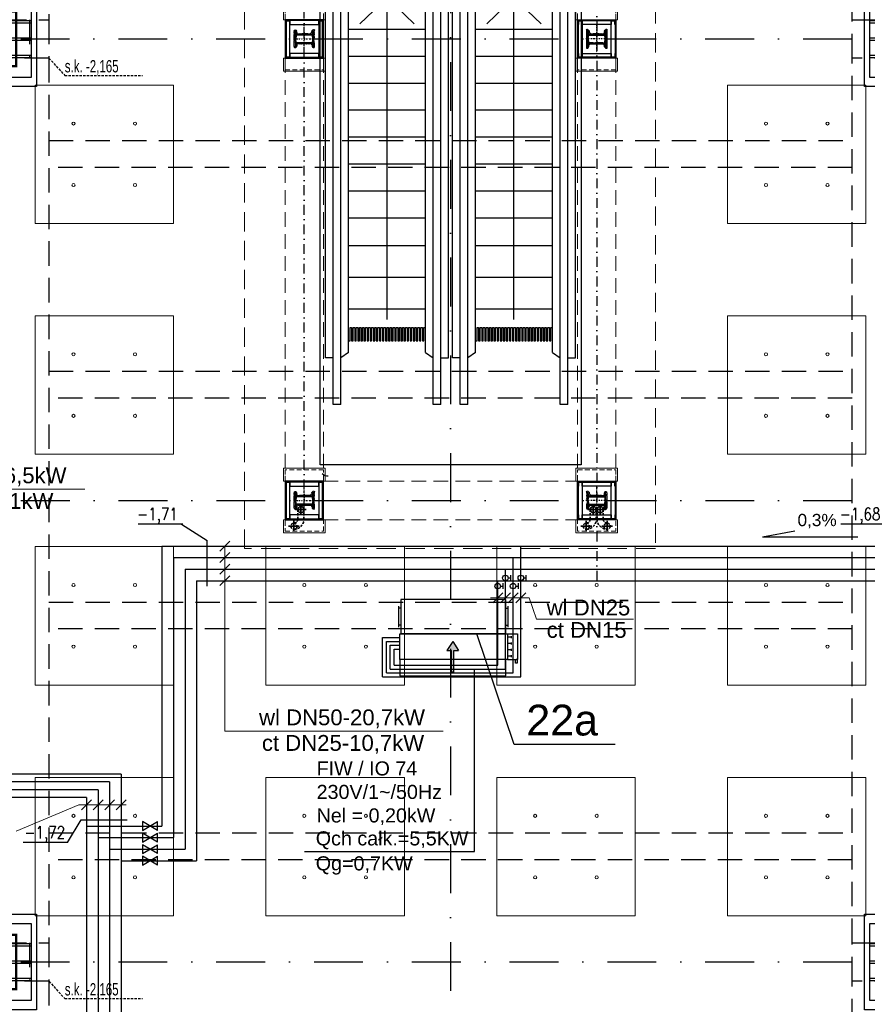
# Model space of a CAD drawing. Header units: centimetres. Extents: x -10729 to 23827, y -4437 to 19798.
# Tile 37 of 95: x 9900 to 11002, y 7345 to 8625. Entities that reach past the tile are written whole.
import ezdxf

# ---------------------------------------------------------------- set-up
doc = ezdxf.new("R2010")
doc.units = ezdxf.units.CM
for name, pattern in [('Balustrady$0$DASHED', [0.75, 0.5, -0.25]), ('DASHDOT2', [12.7, 6.35, -3.175, 0, -3.175]), ('DIVIDE', [31.75, 12.7, -6.35, 0, -6.35, 0, -6.35]), ('HIDDEN', [9.525, 6.35, -3.175]), ('Kondygnacja  -0_5$0$HIDDEN', [9.525, 6.35, -3.175]), ('Kondygnacja  -0_5$0$HIDDEN2', [4.7625, 3.175, -1.5875]), ('Obudowy i okł. słupów$0$HIDDEN', [9.525, 6.35, -3.175]), ('Osie rzutów$0$DASHDOT2', [12.7, 6.35, -3.175, 0, -3.175]), ('Przekrój B-B$0$DASHDOT2', [12.7, 6.35, -3.175, 0, -3.175])]:
    doc.linetypes.add(name, pattern=pattern)
doc.layers.get('0').update_dxf_attribs({"color": 8})
for name, color, linetype in [('ARCH_INFO_OSIE', 8, 'Continuous'), ('ARCH_INFO_OSIE_IST', 8, 'Przekrój B-B$0$DASHDOT2'), ('ARCH_INFO_SCHODY_IST', 8, 'Continuous'), ('ARCH_SCHODY_IST', 8, 'Continuous'), ('ARCH_SZYNY', 8, 'Continuous'), ('ARCH_WIDOK_INNE_IST', 8, 'Continuous'), ('bgde_dodatki powykonawcze', 7, 'Continuous'), ('bgde_schem_opis', 2, 'Continuous'), ('D1$0$ARCH_INFO_OPISY', 8, 'Continuous'), ('KJP_ARMATURA', 2, 'Continuous'), ('KJP_KK_OPISY MOCY klimakonwektorów', 7, 'Continuous'), ('Kondygnacja  -0_5$0$ARCH_INFO_SCHODY_IST', 8, 'Continuous'), ('Kondygnacja  -0_5$0$ARCH_KONSTR_POWYŻEJ RZUTU', 8, 'Kondygnacja  -0_5$0$HIDDEN'), ('Kondygnacja  -0_5$0$ARCH_KONSTR_POWYŻEJ RZUTU_IST', 8, 'Kondygnacja  -0_5$0$HIDDEN2'), ('Kondygnacja  -0_5$0$ARCH_KONSTRUKCJA_NIEWIDOCZNA', 8, 'Continuous'), ('Kondygnacja  -0_5$0$ARCH_OKŁADZINA', 8, 'Continuous'), ('Kondygnacja  -0_5$0$ARCH_SCHODY_IST', 8, 'Continuous'), ('Kondygnacja  -0_5$0$ARCH_STROP', 8, 'Continuous'), ('Kondygnacja  -0_5$0$ARCH_SŁUPY', 8, 'Continuous'), ('Kondygnacja -1$0$ARCH_STAL_IST', 8, 'Continuous'), ('Obudowy i okł. słupów$0$ARCH_GK', 8, 'Continuous'), ('Obudowy i okł. słupów$0$ARCH_PROFILE', 8, 'Continuous'), ('Osie rzutów$0$ARCH_INFO_OSIE_IST', 8, 'Osie rzutów$0$DASHDOT2'), ('Osie rzutów$0$ARCH_INFO_OSIE_OPISY_IST', 8, 'Continuous')]:
    doc.layers.add(name, color=color, linetype=linetype)
for name, color, linetype, lineweight in [('ARCH_WIDOK', 8, 'Continuous', 13), ('bgde_opis ct 1', 7, 'Continuous', 20), ('bgde_rzędne wl ct', 7, 'Continuous', 25), ('bgde_urządzenia', 250, 'Continuous', 30), ('INSTALACJE', 8, 'Continuous', 35), ('KJP_CT_kk_powrót', 250, '04_CT_KOMF_POW', 25), ('KJP_CT_kk_zasil', 250, '04_CT_KOMF_ZAS', 25), ('KJP_WL_kk zasil', 250, '04_WL_KOMF_ZAS', 25), ('KJP_WL_kk_powr', 250, '04_WL_KOMF_POW', 25), ('Obudowy i okł. słupów$0$ARCH_hatch', 8, 'Continuous', 13), ('Obudowy i okł. słupów$0$ARCH_WIDOK', 8, 'Continuous', 13), ('SU Lampy kwadratowe  -05$0$ARCH_SUFITY_PODWIESZANE', 8, 'Continuous', 9)]:
    doc.layers.add(name, color=color, linetype=linetype, lineweight=lineweight)
doc.styles.add('Arial', font='arial.ttf')
doc.styles.add('Kondygnacja  -0_5$0$BIKTS', font='bikromsw.shx', dxfattribs={"width": 0.8})
doc.styles.add('st rom', font='Romans.shx', dxfattribs={"width": 0.8})
doc.linetypes.add('04_CT_KOMF_POW', pattern='A,100,-15,["CTKp",Standard,S=10,R=0,X=-10,Y=-5],-35', length=150)
doc.linetypes.add('04_CT_KOMF_ZAS', pattern='A,100,-15,["CTKz",Standard,S=10,R=0,X=-10,Y=-5],-35', length=150)
doc.linetypes.add('04_WL_KOMF_POW', pattern='A,100,-15,["WLKp",Standard,S=10,R=0,X=-10,Y=-5],-35', length=150)
doc.linetypes.add('04_WL_KOMF_ZAS', pattern='A,100,-15,["WLKz",Standard,S=10,R=0,X=-10,Y=-5],-35', length=150)
doc.linetypes.add('SZYNA_LINE', pattern='A,12.7,-7.75,["SZYNA",Standard,S=2.54,R=0,X=-5.95,Y=-1.27],-7.75', length=28.2)
pattern_1 = [(45, (-1133.3117, -3177.9858), (-0.6735192, 0.6735192), [])]
pattern_2 = [(315, (-9168.25782, 10650.3877), (0.224506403, 0.224506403), [])]

# ---------------------------------------------------------------- blocks, each defined once
blk = doc.blocks.new('Osie rzutów')
at = {"layer": 'Osie rzutów$0$ARCH_INFO_OSIE_IST', "ltscale": 10}
for p, q in [((10460, 12510), (10460, 4623.26)), ((4436.04, 8600), (15156.54, 8600)), ((4436.24, 8000), (15156.54, 8000)), ((4436.04, 7400), (15156.54, 7400))]:
    blk.add_line(p, q, dxfattribs=at)
blk = doc.blocks.new('SU Lampy kwadratowe  -05$0$moduł sufitu')
at = {"layer": 'SU Lampy kwadratowe  -05$0$ARCH_SUFITY_PODWIESZANE'}
for points in [[(60, -60), (240, -60), (240, -240), (60, -240)], [(360, -60), (540, -60), (540, -240), (360, -240)], [(60, -360), (240, -360), (240, -540), (60, -540)], [(360, -360), (540, -360), (540, -540), (360, -540)]]:
    blk.add_lwpolyline(points, close=True, dxfattribs=at)
for centre in [(110, -110), (190, -110), (410, -110), (490, -110), (110, -190), (190, -190), (410, -190), (490, -190), (110, -410), (190, -410), (410, -410), (490, -410), (110, -490), (190, -490), (410, -490), (490, -490)]:
    blk.add_circle(centre, 2, dxfattribs=at)
blk = doc.blocks.new('SU Lampy kwadratowe  -05')
at = {"layer": 'SU Lampy kwadratowe  -05$0$ARCH_SUFITY_PODWIESZANE'}
for points in [[(9920, 8540), (10100, 8540), (10100, 8360), (9920, 8360)], [(10820, 8540), (11000, 8540), (11000, 8360), (10820, 8360)], [(9920, 8240), (10100, 8240), (10100, 8060), (9920, 8060)], [(10820, 8240), (11000, 8240), (11000, 8060), (10820, 8060)]]:
    blk.add_lwpolyline(points, close=True, dxfattribs=at)
for centre in [(9970, 8490), (10050, 8490), (10870, 8490), (10950, 8490), (9970, 8410), (10050, 8410), (10870, 8410), (10950, 8410), (9970, 8190), (10050, 8190), (10870, 8190), (10950, 8190), (9970, 8110), (10050, 8110), (10870, 8110), (10950, 8110)]:
    blk.add_circle(centre, 2, dxfattribs=at)
for p in [(9860, 8000), (10460, 8000)]:
    blk.add_blockref('SU Lampy kwadratowe  -05$0$moduł sufitu', p, dxfattribs=at)
blk = doc.blocks.new('Kondygnacja  -0_5$0$słup_kwadrat')
at = {"layer": 'Kondygnacja  -0_5$0$ARCH_SŁUPY', "lineweight": 40}
h = blk.add_hatch(dxfattribs=at)
h.set_pattern_fill('ANSI31', color=256, scale=0.3, style=0)
h.set_pattern_definition(pattern_1)
h.paths.add_polyline_path([(36, 34), (39, 34), (39, 84), (36, 84)])
h = blk.add_hatch(dxfattribs=at)
h.set_pattern_fill('ANSI31', color=256, scale=0.3, style=0)
h.set_pattern_definition(pattern_1)
h.paths.add_polyline_path([(89, 80), (89, 83), (39, 83), (39, 80)])
h = blk.add_hatch(dxfattribs=at)
h.set_pattern_fill('ANSI31', color=256, scale=0.3, style=0)
h.set_pattern_definition(pattern_1)
h.paths.add_polyline_path([(89, 34), (92, 34), (92, 84), (89, 84)])
h = blk.add_hatch(dxfattribs=at)
h.set_pattern_fill('ANSI31', color=256, scale=0.3, style=0)
h.set_pattern_definition(pattern_1)
h.paths.add_polyline_path([(89, 57.5), (89, 60.5), (39, 60.5), (39, 57.5)])
h = blk.add_hatch(dxfattribs=at)
h.set_pattern_fill('ANSI31', color=256, scale=0.3, style=0)
h.set_pattern_definition(pattern_1)
h.paths.add_polyline_path([(89, 35), (89, 38), (39, 38), (39, 35)])
at = {"layer": 'Kondygnacja  -0_5$0$ARCH_KONSTRUKCJA_NIEWIDOCZNA'}
blk.add_lwpolyline([(119, 109), (119, 9), (9, 9), (9, 109)], close=True, dxfattribs=at)
for points in [[(36, 109), (36, 84)], [(39, 109), (39, 84)], [(62.5, 109), (62.5, 83)], [(65.5, 109), (65.5, 83)], [(89, 109), (89, 84)], [(92, 109), (92, 84)], [(9, 83), (36, 83)], [(9, 80), (36, 80)], [(92, 83), (119, 83)], [(92, 80), (119, 80)], [(9, 60.5), (36, 60.5)], [(9, 57.5), (36, 57.5)], [(92, 60.5), (119, 60.5)], [(92, 57.5), (119, 57.5)], [(9, 38), (36, 38)], [(9, 35), (36, 35)], [(36, 34), (36, 9)], [(39, 34), (39, 9)], [(62.5, 35), (62.5, 9)], [(65.5, 35), (65.5, 9)], [(89, 34), (89, 9)], [(92, 38), (119, 38)], [(92, 35), (119, 35)], [(92, 34), (92, 9)]]:
    blk.add_lwpolyline(points, dxfattribs=at)
at = {"layer": 'Kondygnacja  -0_5$0$ARCH_OKŁADZINA'}
blk.add_lwpolyline([(2, 121), (126, 121), (126, -3), (2, -3)], close=True, dxfattribs=at)
at = {"layer": 'Kondygnacja  -0_5$0$ARCH_SŁUPY', "lineweight": 40}
for p, q in [((39, 60.5), (89, 60.5)), ((89, 57.5), (39, 57.5))]:
    blk.add_line(p, q, dxfattribs=at)
at = {"layer": 'Kondygnacja  -0_5$0$ARCH_SŁUPY', "lineweight": 50, "const_width": 3}
blk.add_lwpolyline([(28.5, 94.5), (99.5, 94.5), (99.5, 23.5), (28.5, 23.5)], close=True, dxfattribs=at)
at = {"layer": 'Kondygnacja  -0_5$0$ARCH_SŁUPY', "lineweight": 40}
for points in [[(36, 84), (39, 84), (39, 34), (36, 34)], [(89, 84), (92, 84), (92, 34), (89, 34)]]:
    blk.add_lwpolyline(points, close=True, dxfattribs=at)
for points in [[(89, 83), (39, 83)], [(39, 80), (89, 80)], [(89, 38), (39, 38)], [(39, 35), (89, 35)]]:
    blk.add_lwpolyline(points, dxfattribs=at)
blk = doc.blocks.new('Kondygnacja  -0_5$0$konstrukcja istniejąca -0.5')
at = {"layer": 'Kondygnacja  -0_5$0$ARCH_KONSTR_POWYŻEJ RZUTU_IST', "ltscale": 10}
for points in [[(9938, 9775), (9938, 8625)], [(10982, 8625), (10982, 9775)], [(9938, 8575), (9782, 8575), (9782, 8625), (9938, 8625), (9938, 8575)], [(11138, 8575), (10982, 8575), (10982, 8625), (11138, 8625), (11138, 8575)], [(9938, 8575), (9938, 7425)], [(10982, 7425), (10982, 8575)], [(9938, 8167.9), (10982, 8167.9)], [(10982, 8132.9), (9938, 8132.9)], [(9938, 7375), (9782, 7375), (9782, 7425), (9938, 7425), (9938, 7375)], [(11138, 7375), (10982, 7375), (10982, 7425), (11138, 7425), (11138, 7375)], [(9938, 7375), (9938, 6225)], [(10982, 6225), (10982, 7375)]]:
    blk.add_lwpolyline(points, dxfattribs=at)
at = {"layer": 'Kondygnacja  -0_5$0$ARCH_KONSTR_POWYŻEJ RZUTU_IST', "ltscale": 10, "elevation": 0}
for points in [[(9913, 8625), (9913, 8575)], [(9938, 8467.9), (10982, 8467.9)], [(10982, 8432.9), (9938, 8432.9)], [(9938, 7867.9), (10982, 7867.9)], [(10982, 7832.9), (9938, 7832.9)], [(9938, 7567.9), (10982, 7567.9)], [(10982, 7532.9), (9938, 7532.9)], [(9913, 7425), (9913, 7375)]]:
    blk.add_lwpolyline(points, dxfattribs=at)
at = {"layer": 'Kondygnacja  -0_5$0$ARCH_KONSTR_POWYŻEJ RZUTU_IST'}
for points in [[(9938, 8575), (9958.7, 8552.5), (10059.8, 8552.5)], [(9938, 7375), (9958.7, 7352.5), (10059.8, 7352.5)]]:
    blk.add_lwpolyline(points, dxfattribs=at)
at = {"layer": 'Kondygnacja  -0_5$0$ARCH_KONSTR_POWYŻEJ RZUTU_IST', "style": 'Kondygnacja  -0_5$0$BIKTS', "width": 0.7}
for p in [(9958.7, 8556.5), (9958.7, 7356.5)]:
    blk.add_text('s.k. -2,165', height=16, dxfattribs=at).set_placement(p)
blk = doc.blocks.new('pB słup')
at = {"layer": 'Kondygnacja -1$0$ARCH_STAL_IST'}
h = blk.add_hatch(dxfattribs=at)
h.set_pattern_fill('ANSI31', color=256, scale=0.1, angle=270, style=0)
h.set_pattern_definition(pattern_2)
edge = h.paths.add_edge_path()
edge.add_arc((24.9, 9.6), 0.87, 360, 442.0272)
edge.add_line((25, 10.5), (21.3, 11))
edge.add_arc((21.4, 11.5), 0.52, 180, 262.0272, ccw=False)
edge.add_line((20.9, 11.5), (20.9, 12))
edge.add_line((20.9, 12), (31.5, 12))
edge.add_line((31.5, 12), (31.5, 11.5))
edge.add_arc((31, 11.5), 0.52, -82.0272, 0, ccw=False)
edge.add_line((31.1, 11), (27.4, 10.5))
edge.add_arc((27.5, 9.6), 0.87, 97.9728, 180)
edge.add_line((26.6, 9.6), (26.6, -9.6))
edge.add_arc((27.5, -9.6), 0.87, 180, 262.0272)
edge.add_line((27.4, -10.5), (31.1, -11))
edge.add_arc((31, -11.5), 0.52, 0, 82.0272, ccw=False)
edge.add_line((31.5, -11.5), (31.5, -12))
edge.add_line((31.5, -12), (20.9, -12))
edge.add_line((20.9, -12), (20.9, -11.5))
edge.add_arc((21.4, -11.5), 0.52, 97.9728, 180, ccw=False)
edge.add_line((21.3, -11), (25, -10.5))
edge.add_arc((24.9, -9.6), 0.87, 277.9728, 360)
edge.add_line((25.8, -9.6), (25.8, 9.6))
h = blk.add_hatch(dxfattribs=at)
h.set_pattern_fill('ANSI31', color=256, scale=0.1, angle=270, style=0)
h.set_pattern_definition(pattern_2)
edge = h.paths.add_edge_path()
edge.add_arc((38.1, 9.6), 0.87, 97.9728, 180, ccw=False)
edge.add_line((38, 10.5), (41.7, 11))
edge.add_arc((41.6, 11.5), 0.52, 277.9728, 360)
edge.add_line((42.1, 11.5), (42.1, 12))
edge.add_line((42.1, 12), (31.5, 12))
edge.add_line((31.5, 12), (31.5, 11.5))
edge.add_arc((32, 11.5), 0.52, 180, 262.0272)
edge.add_line((31.9, 11), (35.6, 10.5))
edge.add_arc((35.5, 9.6), 0.87, 0, 82.0272, ccw=False)
edge.add_line((36.4, 9.6), (36.4, -9.6))
edge.add_arc((35.5, -9.6), 0.87, 277.9728, 360, ccw=False)
edge.add_line((35.6, -10.5), (31.9, -11))
edge.add_arc((32, -11.5), 0.52, 97.9728, 180)
edge.add_line((31.5, -11.5), (31.5, -12))
edge.add_line((31.5, -12), (42.1, -12))
edge.add_line((42.1, -12), (42.1, -11.5))
edge.add_arc((41.6, -11.5), 0.52, 360, 442.0272)
edge.add_line((41.7, -11), (38, -10.5))
edge.add_arc((38.1, -9.6), 0.87, 180, 262.0272, ccw=False)
edge.add_line((37.2, -9.6), (37.2, 9.6))
at = {"layer": 'Obudowy i okł. słupów$0$ARCH_hatch'}
h = blk.add_hatch(dxfattribs=at)
h.set_pattern_fill('AR-SAND', color=256, scale=0.01, style=0)
h.paths.add_polyline_path([(6.5, 25), (6.5, -25), (56.5, -25), (56.5, 25)])
h.paths.add_polyline_path([(55.2, 23.7), (55.2, -23.8), (7.7, -23.8), (7.7, 23.7)], flags=16)
at = {"layer": 'ARCH_INFO_OSIE', "linetype": 'DIVIDE', "ltscale": 0.1}
for points in [[(31.5, -14), (31.5, 14)], [(51.1, 0), (11.9, 0)], [(23, 0), (32.8, 0)]]:
    blk.add_lwpolyline(points, dxfattribs=at)
at = {"layer": 'Kondygnacja -1$0$ARCH_STAL_IST'}
for points in [[(25.8, 9.6, 0.37402), (25, 10.5), (21.3, 11, -0.37402), (20.9, 11.5), (20.9, 12), (31.5, 12), (31.5, 11.5, -0.37402), (31.1, 11), (27.4, 10.5, 0.37402), (26.6, 9.6), (26.6, -9.6, 0.37402), (27.4, -10.5), (31.1, -11, -0.37402), (31.5, -11.5), (31.5, -12), (20.9, -12), (20.9, -11.5, -0.37402), (21.3, -11), (25, -10.5, 0.37402), (25.8, -9.6)], [(37.2, 9.6, -0.37402), (38, 10.5), (41.7, 11, 0.37402), (42.1, 11.5), (42.1, 12), (31.5, 12), (31.5, 11.5, 0.37402), (31.9, 11), (35.6, 10.5, -0.37402), (36.4, 9.6), (36.4, -9.6, -0.37402), (35.6, -10.5), (31.9, -11, 0.37402), (31.5, -11.5), (31.5, -12), (42.1, -12), (42.1, -11.5, 0.37402), (41.7, -11), (38, -10.5, -0.37402), (37.2, -9.6)]]:
    blk.add_lwpolyline(points, format="xyb", close=True, dxfattribs=at)
at = {"layer": 'Obudowy i okł. słupów$0$ARCH_GK'}
for points in [[(6.5, -25), (56.5, -25), (56.5, 25), (6.5, 25)], [(7.7, -23.8), (55.2, -23.8), (55.2, 23.7), (7.7, 23.7)]]:
    blk.add_lwpolyline(points, close=True, dxfattribs=at)
at = {"layer": 'Obudowy i okł. słupów$0$ARCH_PROFILE'}
for points in [[(7.8, 22.2), (7.8, 22.3), (7.8, 22.8), (7.7, 22.8), (7.7, 23.7), (12.8, 23.7, -1), (12.8, 23.7), (7.8, 23.7), (7.8, 22.9), (7.9, 22.8), (7.9, 22.2), (7.8, 22.1), (7.8, 20.9), (7.9, 20.8), (7.9, 19.7), (7.8, 19.6), (7.8, 18.8), (12.8, 18.8, -1), (12.8, 18.8), (7.7, 18.8), (7.7, 19.6), (7.8, 19.8), (7.8, 20.8), (7.8, 20.9)], [(55.3, 22.2), (55.2, 22.3), (55.2, 22.8), (55.3, 22.8), (55.3, 23.7), (50.3, 23.7, 1), (50.3, 23.7), (55.3, 23.7), (55.3, 22.9), (55.2, 22.8), (55.2, 22.2), (55.3, 22.1), (55.3, 20.9), (55.2, 20.8), (55.2, 19.7), (55.3, 19.6), (55.3, 18.8), (50.3, 18.8, 1), (50.3, 18.8), (55.3, 18.8), (55.3, 19.6), (55.2, 19.8), (55.2, 20.8), (55.3, 20.9)], [(7.8, -22.2), (7.8, -22.2), (7.8, -22.8), (7.7, -22.8), (7.7, -23.8), (12.8, -23.8, 1), (12.8, -23.7), (7.8, -23.7), (7.8, -22.9), (7.9, -22.8), (7.9, -22.2), (7.8, -22.1), (7.8, -20.9), (7.9, -20.8), (7.9, -19.7), (7.8, -19.6), (7.8, -18.8), (12.8, -18.8, 1), (12.8, -18.8), (7.7, -18.8), (7.7, -19.6), (7.8, -19.8), (7.8, -20.8), (7.8, -20.9)], [(55.3, -22.2), (55.2, -22.2), (55.2, -22.8), (55.3, -22.8), (55.3, -23.8), (50.3, -23.8, -1), (50.3, -23.7), (55.3, -23.7), (55.3, -22.9), (55.2, -22.8), (55.2, -22.2), (55.3, -22.1), (55.3, -20.9), (55.2, -20.8), (55.2, -19.7), (55.3, -19.6), (55.3, -18.8), (50.3, -18.8, -1), (50.3, -18.8), (55.3, -18.8), (55.3, -19.6), (55.2, -19.8), (55.2, -20.8), (55.3, -20.9)]]:
    blk.add_lwpolyline(points, format="xyb", close=True, dxfattribs=at)
blk.add_lwpolyline([(50.3, -8.4), (50.3, -18.8), (12.8, -18.8), (12.8, 18.8), (50.3, 18.8), (50.3, -8.4)], dxfattribs=at)
at = {"layer": 'Obudowy i okł. słupów$0$ARCH_WIDOK'}
for points in [[(-10.5, -27), (6.5, -27), (6.5, 27), (-10.5, 27)], [(73.5, -27), (56.5, -27), (56.5, 27), (73.5, 27)]]:
    blk.add_lwpolyline(points, close=True, dxfattribs=at)
at = {"layer": 'Obudowy i okł. słupów$0$ARCH_WIDOK', "linetype": 'Obudowy i okł. słupów$0$HIDDEN'}
blk.add_lwpolyline([(71.5, -25), (71.5, 25), (-8.5, 25), (-8.5, -25)], close=True, dxfattribs=at)
at = {"layer": 'Obudowy i okł. słupów$0$ARCH_WIDOK'}
blk.add_lwpolyline([(37.7, -9.4, 0.520567), (37.7, -8.9, 0.520567), (37.7, -8.2, 0.520567), (37.7, -6.9, 0.520567), (37.7, -4.9, 0.520567), (37.7, -2.8, 0.520567), (37.7, -2.5, 0.520567), (37.7, -1.3, 0.520567), (37.7, 0, 0.520567), (37.7, 0.8, 0.520567), (37.7, 1.9, 0.520567), (37.7, 3.6, 0.520567), (37.7, 5, 0.520567), (37.7, 5.5, 0.520567), (37.7, 7.1, 0.520567), (37.7, 8.2, 0.520567), (37.7, 8.5, 0.520567), (37.7, 9.1, 0.520567), (38.4, 9.1, 0.520567), (38.4, 9.6, 0.520567), (39.2, 9.6, 0.520567), (39.2, 10.3, 0.520567), (40.2, 10.3, 0.520567), (41.1, 10.3, 0.391103), (41.8, 10.6, 0.097049), (42.4, 10.8, 0.466209), (42.8, 11.4, 0.695481), (42.7, 12, 0.486099), (42.8, 12.8, 0.35864), (41.8, 12.9, 0.520567), (40.7, 12.9, 0.520567), (39.9, 12.9, 0.520567), (38.8, 12.9, 0.520567), (37.5, 12.9, 0.520567), (36.5, 12.9, 0.520567), (36.5, 12.4, 0.520567), (35.3, 12.4, 0.520567), (34.3, 12.4, 0.520567), (33.7, 12.4, 0.520567), (32.9, 12.4, 0.520567), (32.1, 12.4, 0.520567), (31.3, 12.4, 0.520567), (30.6, 12.4, 0.630412), (28.2, 12.7, 0.291029), (26.1, 12.6, 0.793013), (24.5, 12.9, 0.148616), (22.1, 12.8, 0.285246), (20.5, 13.3, 1.165163), (19.8, 12.7, 1.326239), (19.8, 11.9, 0.520567), (19.8, 11, 0.520567), (20.9, 11, 0.520567), (20.9, 9.9, 0.520567), (22.7, 9.9, 0.520567), (23.5, 9.9, 0.520567), (23.5, 8.9, 0.520567), (25, 8.9, 0.520567), (25, 7.3, 0.520567), (25, 6.2, 0.520567), (24.9, 5.2, 0.520567), (24.9, 4.6, 0.520567), (25, 2.9, 0.520567), (25, 0.7, 0.520567), (25, -1.4, 0.520567), (25, -3.2, 0.520567), (25.1, -4.2, 0.520567), (25.2, -6.3, 0.520567), (25.1, -7.4, 0.520567), (25.1, -8.3, 0.520567), (25.1, -9, 0.520567), (24.9, -9.6, 0.520567), (23.8, -9.8, 0.520567), (22.6, -9.8, 0.520567), (21.8, -10.1, 0.520567), (20.8, -10.2, 0.520567), (20.3, -10.4, 0.520567), (20.2, -11.1, 0.520567), (20.2, -12.3, 0.520567), (21.2, -13.3, 0.520567), (22, -13.2, 0.520567), (22.9, -13.3, 0.520567), (24.2, -13.1, 0.520567), (25.4, -13.1, 0.520567), (26.8, -13.2, 0.520567), (28.8, -13.3, 0.520567), (30, -13.2, 0.520567), (31.5, -12.9, 0.520567), (32.5, -13, 0.520567), (34, -13.1, 0.520567), (35.7, -13.2, 0.520567), (37, -13.2, 0.520567), (39.2, -13.1, 0.520567), (41.2, -13.2, 0.520567), (42.5, -12.8, 0.520567), (43, -12.1, 0.520567), (42.8, -11.1, 0.520567), (42.3, -10.5, 0.520567), (41.6, -10, 0.520567), (40.4, -9.7, 0.520567), (39.4, -9.7, 0.520567)], format="xyb", close=True, dxfattribs=at)
blk = doc.blocks.new('schody połówka')
at = {"layer": 'ARCH_INFO_OSIE_IST', "ltscale": 2}
for p, q in [((0, -1811, -630), (0, 114, -630)), ((380, 21), (380, -1905.1))]:
    blk.add_line(p, q, dxfattribs=at)
at = {"layer": 'ARCH_INFO_SCHODY_IST'}
for points in [[(107.5, -1564.8), (107.5, -1146.2), (72.3, -1180.2)], [(107.5, -1564.8), (107.5, -1146.2), (142.7, -1180.2)]]:
    blk.add_lwpolyline(points, dxfattribs=at)
at = {"layer": 'ARCH_INFO_SCHODY_IST', "elevation": 0}
for points in [[(272.5, -1564.8), (272.5, -1146.2), (237.3, -1180.2)], [(272.5, -1564.8), (272.5, -1146.2), (307.7, -1180.2)]]:
    blk.add_lwpolyline(points, dxfattribs=at)
at = {"layer": 'ARCH_SCHODY_IST'}
for p, q in [((27.5, -1614.5), (27.5, -1117.1)), ((192.5, -1614.5), (192.5, -1117.1)), ((37.5, -1675.3), (37.5, -1129.5)), ((47.5, -1675.3), (47.5, -1131.9)), ((57.5, -1607.8), (57.5, -1134.3)), ((202.5, -1675.3), (202.5, -1129.5)), ((212.5, -1675.3), (212.5, -1131.9)), ((222.5, -1607.8), (222.5, -1134.3)), ((157.5, -1607.8), (157.5, -1158.2)), ((167.5, -1675.3), (167.5, -1160.6)), ((177.5, -1675.3), (177.5, -1163)), ((187.5, -1614.5), (187.5, -1155.4)), ((322.5, -1607.8), (322.5, -1158.2)), ((332.5, -1675.3), (332.5, -1160.6)), ((342.5, -1675.3), (342.5, -1163)), ((352.5, -1614.5), (352.5, -1155.4)), ((57.5, -1187.4), (157.5, -1187.4)), ((222.5, -1187.4), (322.5, -1187.4)), ((57.5, -1222.4), (157.5, -1222.4)), ((222.5, -1222.4), (322.5, -1222.4)), ((57.5, -1257.4), (157.5, -1257.4)), ((222.5, -1257.4), (322.5, -1257.4)), ((57.5, -1292.4), (157.5, -1292.4)), ((222.5, -1292.4), (322.5, -1292.4)), ((57.5, -1327.4), (157.5, -1327.4)), ((222.5, -1327.4), (322.5, -1327.4)), ((57.5, -1362.4), (157.5, -1362.4)), ((222.5, -1362.4), (322.5, -1362.4)), ((57.5, -1397.4), (157.5, -1397.4)), ((222.5, -1397.4), (322.5, -1397.4)), ((57.5, -1432.4), (157.5, -1432.4)), ((222.5, -1432.4), (322.5, -1432.4)), ((57.5, -1468.7), (157.5, -1468.7)), ((222.5, -1468.7), (322.5, -1468.7)), ((57.5, -1509.8), (157.5, -1509.8)), ((222.5, -1509.8), (322.5, -1509.8)), ((57.5, -1550.9), (157.5, -1550.9)), ((222.5, -1550.9), (322.5, -1550.9)), ((57.5, -1607.8), (47.5, -1614.5)), ((157.5, -1607.8), (167.5, -1614.5)), ((222.5, -1607.8), (212.5, -1614.5)), ((322.5, -1607.8), (332.5, -1614.5)), ((37.5, -1614.5), (27.5, -1614.5)), ((177.5, -1614.5), (187.5, -1614.5)), ((202.5, -1614.5), (192.5, -1614.5)), ((342.5, -1614.5), (352.5, -1614.5)), ((47.5, -1675.3), (37.5, -1675.3)), ((177.5, -1675.3), (167.5, -1675.3)), ((212.5, -1675.3), (202.5, -1675.3)), ((342.5, -1675.3), (332.5, -1675.3))]:
    blk.add_line(p, q, dxfattribs=at)
at = {"layer": 'ARCH_SZYNY', "linetype": 'SZYNA_LINE', "ltscale": 3}
blk.add_arc((30.9, -1757.2, -1260), 11, 225.6709, 270, dxfattribs=at)
at = {"layer": 'ARCH_WIDOK'}
blk.add_line((25, -1446.9, 0), (25, -1441.9, 0), dxfattribs=at)
blk.add_line((25, -1446.9, 0), (25, -1441.9, 0), dxfattribs=at)
at = {"layer": 'ARCH_WIDOK_INNE_IST'}
for points in [[(57.5, -1592.5), (59.5, -1592.5), (59.5, -1575.2), (61.5, -1575.2), (61.5, -1592.5), (63.5, -1592.5), (63.5, -1575.2), (65.5, -1575.2), (65.5, -1592.5), (67.5, -1592.5), (67.5, -1575.2), (69.5, -1575.2), (69.5, -1592.5), (71.5, -1592.5), (71.5, -1575.2), (73.5, -1575.2), (73.5, -1592.5), (75.5, -1592.5), (75.5, -1575.2), (77.5, -1575.2), (77.5, -1592.5), (79.5, -1592.5), (79.5, -1575.2), (81.5, -1575.2), (81.5, -1592.5), (83.5, -1592.5), (83.5, -1575.2), (85.5, -1575.2), (85.5, -1592.5), (87.5, -1592.5), (87.5, -1575.2), (89.5, -1575.2), (89.5, -1592.5), (91.5, -1592.5), (91.5, -1575.2), (93.5, -1575.2), (93.5, -1592.5), (95.5, -1592.5), (95.5, -1575.2), (97.5, -1575.2), (97.5, -1592.5), (99.5, -1592.5), (99.5, -1575.2), (101.5, -1575.2), (101.5, -1592.5), (103.5, -1592.5), (103.5, -1575.2), (105.5, -1575.2), (105.5, -1592.5), (107.5, -1592.5), (107.5, -1575.2), (109.5, -1575.2), (109.5, -1592.5), (111.5, -1592.5), (111.5, -1575.2), (113.5, -1575.2), (113.5, -1592.5), (115.5, -1592.5), (115.5, -1575.2), (117.5, -1575.2), (117.5, -1592.5), (119.5, -1592.5), (119.5, -1575.2), (121.5, -1575.2), (121.5, -1592.5), (123.5, -1592.5), (123.5, -1575.2), (125.5, -1575.2), (125.5, -1592.5), (127.5, -1592.5), (127.5, -1575.2), (129.5, -1575.2), (129.5, -1592.5), (131.5, -1592.5), (131.5, -1575.2), (133.5, -1575.2), (133.5, -1592.5), (135.5, -1592.5), (135.5, -1575.2), (137.5, -1575.2), (137.5, -1592.5), (139.5, -1592.5), (139.5, -1575.2), (141.5, -1575.2), (141.5, -1592.5), (143.5, -1592.5), (143.5, -1575.2), (145.5, -1575.2), (145.5, -1592.5), (147.5, -1592.5), (147.5, -1575.2), (149.5, -1575.2), (149.5, -1592.5), (151.5, -1592.5), (151.5, -1575.2), (153.5, -1575.2), (153.5, -1592.5), (155.5, -1592.5), (155.5, -1575.2), (157.5, -1575.2)], [(222.5, -1592.5), (224.5, -1592.5), (224.5, -1575.2), (226.5, -1575.2), (226.5, -1592.5), (228.5, -1592.5), (228.5, -1575.2), (230.5, -1575.2), (230.5, -1592.5), (232.5, -1592.5), (232.5, -1575.2), (234.5, -1575.2), (234.5, -1592.5), (236.5, -1592.5), (236.5, -1575.2), (238.5, -1575.2), (238.5, -1592.5), (240.5, -1592.5), (240.5, -1575.2), (242.5, -1575.2), (242.5, -1592.5), (244.5, -1592.5), (244.5, -1575.2), (246.5, -1575.2), (246.5, -1592.5), (248.5, -1592.5), (248.5, -1575.2), (250.5, -1575.2), (250.5, -1592.5), (252.5, -1592.5), (252.5, -1575.2), (254.5, -1575.2), (254.5, -1592.5), (256.5, -1592.5), (256.5, -1575.2), (258.5, -1575.2), (258.5, -1592.5), (260.5, -1592.5), (260.5, -1575.2), (262.5, -1575.2), (262.5, -1592.5), (264.5, -1592.5), (264.5, -1575.2), (266.5, -1575.2), (266.5, -1592.5), (268.5, -1592.5), (268.5, -1575.2), (270.5, -1575.2), (270.5, -1592.5), (272.5, -1592.5), (272.5, -1575.2), (274.5, -1575.2), (274.5, -1592.5), (276.5, -1592.5), (276.5, -1575.2), (278.5, -1575.2), (278.5, -1592.5), (280.5, -1592.5), (280.5, -1575.2), (282.5, -1575.2), (282.5, -1592.5), (284.5, -1592.5), (284.5, -1575.2), (286.5, -1575.2), (286.5, -1592.5), (288.5, -1592.5), (288.5, -1575.2), (290.5, -1575.2), (290.5, -1592.5), (292.5, -1592.5), (292.5, -1575.2), (294.5, -1575.2), (294.5, -1592.5), (296.5, -1592.5), (296.5, -1575.2), (298.5, -1575.2), (298.5, -1592.5), (300.5, -1592.5), (300.5, -1575.2), (302.5, -1575.2), (302.5, -1592.5), (304.5, -1592.5), (304.5, -1575.2), (306.5, -1575.2), (306.5, -1592.5), (308.5, -1592.5), (308.5, -1575.2), (310.5, -1575.2), (310.5, -1592.5), (312.5, -1592.5), (312.5, -1575.2), (314.5, -1575.2), (314.5, -1592.5), (316.5, -1592.5), (316.5, -1575.2), (318.5, -1575.2), (318.5, -1592.5), (320.5, -1592.5), (320.5, -1575.2), (322.5, -1575.2)]]:
    blk.add_lwpolyline(points, dxfattribs=at)
at = {"layer": 'INSTALACJE', "linetype": 'DASHDOT2', "ltscale": 10}
for p, q in [((2.5, -1811.9, -1120), (-11.5, -1811.9, -140)), ((-4.5, -1818.9, -1120), (-4.5, -1804.9, -140)), ((382.5, -1811.9, -1120), (368.5, -1811.9, -140)), ((375.5, -1818.9, -1120), (375.5, -1804.9, -140)), ((377.5, -1811.9, -1120), (391.5, -1811.9, -140)), ((384.5, -1818.9, -1120), (384.5, -1804.9, -140)), ((-13.5, -1840.4, -1750), (-13.5, -1826.4, -770)), ((366.5, -1840.4, -1750), (366.5, -1826.4, -770)), ((393.5, -1840.4, -1750), (393.5, -1826.4, -770)), ((-6.5, -1833.4, -1750), (-20.5, -1833.4, -770)), ((373.5, -1833.5, -1120), (359.5, -1833.5, -140)), ((386.5, -1833.4, -1750), (400.5, -1833.4, -770))]:
    blk.add_line(p, q, dxfattribs=at)
at = {"layer": 'INSTALACJE', "linetype": 'HIDDEN', "ltscale": 0.5}
for p, q in [((-8.5, -1811.8, -630), (-8.5, -1824.4, -630)), ((-0.5, -1811.8, -630), (-0.5, -1824.4, -630)), ((371.5, -1811.8, -630), (371.5, -1824.4, -630)), ((379.5, -1811.8, -630), (379.5, -1824.4, -630)), ((380.5, -1811.8, -630), (380.5, -1824.4, -630)), ((388.5, -1811.8, -630), (388.5, -1824.4, -630))]:
    blk.add_line(p, q, dxfattribs=at)
at = {"layer": 'INSTALACJE'}
for centre in [(-4.5, -1811.9, -630), (375.5, -1811.9, -630), (384.5, -1811.9, -630)]:
    blk.add_circle(centre, 4, dxfattribs=at)
at = {"layer": 'INSTALACJE', "linetype": 'HIDDEN', "ltscale": 0.5}
for centre in [(-13.5, -1833.5, -630), (366.5, -1833.5, -630), (393.5, -1833.5, -630)]:
    blk.add_circle(centre, 4, dxfattribs=at)
for centre, radius, start, end in [((-13.5, -1824.4, -630), 5, 270, 0), ((-13.5, -1824.4, -630), 13, 270, 0), ((366.5, -1824.4, -630), 5, 270, 0), ((366.5, -1824.4, -630), 13, 270, 0), ((393.5, -1824.4, -630), 13, 180, 270), ((393.5, -1824.4, -630), 5, 180, 270)]:
    blk.add_arc(centre, radius, start, end, dxfattribs=at)
at = {"layer": 'Kondygnacja -1$0$ARCH_STAL_IST', "elevation": -630}
for points in [[(367, -1200), (367, -1187.4), (367.6, -1187.4, -0.374036), (368.3, -1188), (368.9, -1192.2, 0.374036), (370, -1193.2), (390, -1193.2, 0.374036), (391.1, -1192.2), (391.7, -1188, -0.374036), (392.4, -1187.4), (393, -1187.4), (393, -1200), (392.4, -1200, -0.374036), (391.7, -1199.4), (391.1, -1195.2, 0.374036), (390, -1194.3), (370, -1194.3, 0.374036), (368.9, -1195.2), (368.3, -1199.4, -0.374036), (367.6, -1200)], [(367, -1212.6), (367, -1200), (367.6, -1200, -0.374036), (368.3, -1200.6), (368.9, -1204.8, 0.374036), (370, -1205.7), (390, -1205.7, 0.374036), (391.1, -1204.8), (391.7, -1200.6, -0.374036), (392.4, -1200), (393, -1200), (393, -1212.6), (392.4, -1212.6, -0.374036), (391.7, -1212), (391.1, -1207.8, 0.374036), (390, -1206.8), (370, -1206.8, 0.374036), (368.9, -1207.8), (368.3, -1212, -0.374036), (367.6, -1212.6)]]:
    blk.add_lwpolyline(points, format="xyb", close=True, dxfattribs=at)
at = {"layer": 'Obudowy i okł. słupów$0$ARCH_WIDOK', "linetype": 'Obudowy i okł. słupów$0$HIDDEN', "ltscale": 3}
for p, q in [((-25, -25, -630), (-25, -1775, -630)), ((25, -25, -630), (25, -1775, -630)), ((355, -25, -630), (355, -1775, -630)), ((405, -25, -630), (405, -1775, -630)), ((25, -1775, -630), (355, -1775, -630)), ((25, -1825, -630), (355, -1825, -630))]:
    blk.add_line(p, q, dxfattribs=at)
at = {"layer": 'D1$0$ARCH_INFO_OPISY', "rotation": 270}
for p in [(0, -1168.5), (0, -1768.5, -630)]:
    blk.add_blockref('pB słup', p, dxfattribs=at)
at = {"layer": 'D1$0$ARCH_INFO_OPISY', "xscale": -1, "rotation": 90}
for p in [(380, -1168.5, -630), (380, -1768.5, -630)]:
    blk.add_blockref('pB słup', p, dxfattribs=at)

msp = doc.modelspace()

# ---------------------------------------------------------------- hatches: boundary and pattern name
at = {"layer": 'bgde_urządzenia'}
h = msp.add_hatch(color=256, dxfattribs=at)
h.paths.add_polyline_path([(10464.358, 7793.417), (10461.358, 7793.417), (10461.358, 7805.083), (10455.168, 7805.083), (10462.858, 7816.511), (10470.548, 7805.083), (10464.358, 7805.083)])
h.paths.add_polyline_path([(10464.358, 7776.75), (10461.358, 7776.75), (10461.358, 7793.417), (10464.358, 7793.417)])

# ---------------------------------------------------------------- linework, layer by layer
at = {"linetype": 'Balustrady$0$DASHED', "lineweight": 20, "ltscale": 50, "elevation": -630}
msp.add_lwpolyline([(10192.04, 9882.349), (10726.453, 9882.349), (10726.453, 7937.339), (10192.04, 7937.339)], close=True, dxfattribs=at)
at = {"layer": 'bgde_dodatki powykonawcze'}
for p, q in [((10534.936, 7899.28), (10538.367, 7899.28)), ((10538.367, 7895.621), (10538.367, 7902.939)), ((10554.935, 7899.303), (10558.367, 7899.303)), ((10558.367, 7895.644), (10558.367, 7902.962)), ((10524.943, 7888.69), (10528.375, 7888.69)), ((10528.375, 7885.031), (10528.375, 7892.349)), ((10544.943, 7888.713), (10548.375, 7888.713)), ((10548.375, 7885.054), (10548.375, 7892.372))]:
    msp.add_line(p, q, dxfattribs=at)
for centre in [(10531.336, 7899.28), (10551.335, 7899.303), (10521.343, 7888.69), (10541.343, 7888.713)]:
    msp.add_circle(centre, 3.6, dxfattribs=at)
at = {"layer": 'bgde_opis ct 1'}
for p, q in [((9984.759, 8014.816), (9704.374, 8014.816)), ((10173.223, 7947.147), (10160.335, 7934.259)), ((10166.779, 7700.229), (10166.779, 7940.703)), ((10173.223, 7932.147), (10160.335, 7919.259)), ((10173.223, 7917.147), (10160.335, 7904.259)), ((10173.223, 7902.147), (10160.335, 7889.259)), ((10562.35, 7873.32), (10512.02, 7873.32)), ((10527.983, 7879.763), (10515.095, 7866.876)), ((10537.983, 7879.763), (10525.095, 7866.876)), ((10547.983, 7879.763), (10535.095, 7866.876)), ((10557.983, 7879.763), (10545.095, 7866.876)), ((10571.857, 7845.715), (10562.35, 7873.32)), ((10571.857, 7845.715), (10697.683, 7845.715)), ((10450.651, 7700.229), (10166.779, 7700.229)), ((9976.833, 7604.302), (9895.432, 7570.211)), ((10038.637, 7604.302), (9976.833, 7604.302)), ((9993.446, 7610.746), (9980.558, 7597.858)), ((10008.446, 7610.746), (9995.558, 7597.858)), ((10023.446, 7610.746), (10010.558, 7597.858)), ((10038.446, 7610.746), (10025.558, 7597.858))]:
    msp.add_line(p, q, dxfattribs=at)
at = {"layer": 'bgde_rzędne wl ct'}
for p, q in [((10111.968, 7969.208), (10053.973, 7969.208)), ((10110.326, 7969.208), (10143.913, 7947.909)), ((11025.231, 7969.208), (10967.362, 7969.208)), ((10865.486, 7952.768), (10907.473, 7960.673)), ((10865.486, 7952.768), (10989.476, 7952.768)), ((10143.913, 7888.424), (10143.913, 7947.909)), ((9962.317, 7555.195), (9980.108, 7584.745)), ((9980.108, 7584.745), (10039.593, 7584.745)), ((9962.508, 7555.512), (9904.639, 7555.512))]:
    msp.add_line(p, q, dxfattribs=at)
at = {"layer": 'bgde_schem_opis'}
for p, q in [((10542.923, 7682.749, -234.714), (10494.277, 7826.417, 87.768)), ((10673.858, 7682.749, -234.714), (10542.923, 7682.749, -234.714))]:
    msp.add_line(p, q, dxfattribs=at)
at = {"layer": 'bgde_urządzenia'}
for p, q in [((10392.458, 7862.667), (10392.458, 7835.167)), ((10395.458, 7860.167), (10392.458, 7860.167)), ((10395.458, 7871.417), (10395.458, 7826.417)), ((10531.458, 7871.417), (10395.458, 7871.417)), ((10531.458, 7871.417), (10531.458, 7826.417)), ((10531.458, 7860.167), (10534.458, 7860.167)), ((10534.458, 7862.667), (10534.458, 7835.167)), ((10395.458, 7837.667), (10392.458, 7837.667)), ((10531.458, 7837.667), (10534.458, 7837.667)), ((10393.958, 7793.417), (10393.958, 7826.417)), ((10393.958, 7826.417), (10533.958, 7826.417)), ((10531.458, 7826.417), (10395.458, 7826.417)), ((10533.958, 7826.417), (10533.958, 7793.417)), ((10533.958, 7826.417), (10546.958, 7826.417)), ((10539.158, 7822.292), (10533.958, 7822.292)), ((10539.158, 7821.042), (10539.158, 7823.542)), ((10546.958, 7826.417), (10546.958, 7793.417)), ((10462.858, 7816.511), (10455.168, 7805.083)), ((10462.858, 7816.511), (10470.548, 7805.083)), ((10539.158, 7814.042), (10533.958, 7814.042)), ((10539.158, 7812.792), (10539.158, 7815.292)), ((10455.168, 7805.083), (10461.358, 7805.083)), ((10461.358, 7776.75), (10461.358, 7805.083)), ((10464.358, 7776.75), (10464.358, 7805.083)), ((10464.358, 7805.083), (10470.548, 7805.083)), ((10539.158, 7805.792), (10533.958, 7805.792)), ((10539.158, 7797.542), (10533.958, 7797.542)), ((10539.158, 7804.542), (10539.158, 7807.042)), ((10539.158, 7796.292), (10539.158, 7798.792)), ((10531.758, 7793.417), (10393.958, 7793.417)), ((10393.958, 7793.417), (10393.958, 7771.917)), ((10531.758, 7771.917), (10531.758, 7793.417)), ((10533.958, 7793.417), (10531.758, 7793.417)), ((10533.958, 7793.417), (10546.958, 7793.417)), ((10544.458, 7788.417), (10544.458, 7793.417)), ((10546.458, 7788.417), (10544.458, 7788.417)), ((10546.958, 7793.417), (10545.458, 7793.417)), ((10546.458, 7793.417), (10546.458, 7788.417)), ((10393.958, 7771.917), (10531.758, 7771.917)), ((10464.358, 7776.75), (10461.358, 7776.75))]:
    msp.add_line(p, q, dxfattribs=at)
at = {"layer": 'KJP_ARMATURA', "ltscale": 2}
for p, q in [((10079.288, 7570.951), (10059.836, 7582.468)), ((10059.836, 7570.951), (10079.288, 7582.468)), ((10079.288, 7555.951), (10059.836, 7567.468)), ((10059.836, 7555.951), (10079.288, 7567.468)), ((10079.288, 7540.951), (10059.836, 7552.468)), ((10059.836, 7540.951), (10079.288, 7552.468)), ((10079.288, 7525.951), (10059.836, 7537.468)), ((10059.836, 7525.951), (10079.288, 7537.468))]:
    msp.add_line(p, q, dxfattribs=at)
at = {"layer": 'KJP_ARMATURA'}
for points in [[(10059.836, 7582.468), (10059.836, 7570.951)], [(10079.288, 7570.951), (10079.288, 7570.951), (10079.288, 7582.468)], [(10059.836, 7567.468), (10059.836, 7555.951)], [(10079.288, 7555.951), (10079.288, 7555.951), (10079.288, 7567.468)], [(10059.836, 7552.468), (10059.836, 7540.951)], [(10079.288, 7540.951), (10079.288, 7540.951), (10079.288, 7552.468)], [(10059.836, 7537.468), (10059.836, 7525.951)], [(10079.288, 7525.951), (10079.288, 7525.951), (10079.288, 7537.468)]]:
    msp.add_lwpolyline(points, dxfattribs=at)
at = {"layer": 'KJP_CT_kk_powrót'}
for p, q in [((10115, 7910.703), (10713.952, 7910.703)), ((10115, 7910.703), (10115, 7546.71)), ((10531.335, 7780.725), (10531.335, 7910.703)), ((10713.952, 7910.703), (12182.002, 7910.703)), ((10381.778, 7811.694), (10393.958, 7811.694)), ((10381.778, 7780.725), (10381.778, 7811.694)), ((10381.778, 7780.725), (10531.335, 7780.725)), ((10017.002, 7634.032), (9851.906, 7634.032)), ((10017.002, 7634.032), (10017.002, 5657.952)), ((10017.002, 7546.71), (10115, 7546.71))]:
    msp.add_line(p, q, dxfattribs=at)
at = {"layer": 'KJP_CT_kk_zasil'}
for p, q in [((10130, 7895.703), (10713.952, 7895.703)), ((10130, 7895.703), (10130, 7531.71)), ((10521.335, 7785.725), (10521.335, 7895.703)), ((10713.952, 7895.703), (12179.901, 7895.703)), ((10386.778, 7806.694), (10393.958, 7806.694)), ((10386.778, 7785.725), (10386.778, 7806.694)), ((10386.778, 7785.725), (10521.335, 7785.725)), ((10032.002, 7644.032), (9851.906, 7644.032)), ((10032.002, 7644.032), (10032.002, 5642.952)), ((10032.002, 7531.71), (10130, 7531.71))]:
    msp.add_line(p, q, dxfattribs=at)
at = {"layer": 'KJP_KK_OPISY MOCY klimakonwektorów'}
for p, q in [((10491.314, 7543.585), (10491.314, 7780.649)), ((10270.126, 7543.585), (10491.314, 7543.585))]:
    msp.add_line(p, q, dxfattribs=at)
at = {"layer": 'KJP_WL_kk zasil'}
for p, q in [((10100, 7925.703), (10713.952, 7925.703)), ((10100, 7925.703), (10100, 7561.71)), ((10541.335, 7775.725), (10541.335, 7925.703)), ((10713.952, 7925.703), (12182.002, 7925.703)), ((10376.778, 7816.694), (10393.958, 7816.694)), ((10376.778, 7775.725), (10376.778, 7816.694)), ((10376.778, 7775.725), (10541.335, 7775.725)), ((10002.002, 7624.032), (9851.906, 7624.032)), ((10002.002, 7624.032), (10002.002, 5672.952)), ((10002.002, 7561.71), (10100, 7561.71))]:
    msp.add_line(p, q, dxfattribs=at)
at = {"layer": 'KJP_WL_kk_powr'}
for p, q in [((10085, 7940.703), (10713.952, 7940.703)), ((10085, 7940.703), (10085, 7576.71)), ((10551.335, 7770.725), (10551.335, 7940)), ((10713.952, 7940.703), (12182.002, 7940.703)), ((10371.778, 7821.694), (10393.958, 7821.694)), ((10371.778, 7770.725), (10371.778, 7821.694)), ((10371.778, 7770.725), (10551.335, 7770.725)), ((9987.002, 7614.032), (9851.906, 7614.032)), ((9987.002, 7614.032), (9987.002, 5687.952)), ((9987.002, 7576.71), (10085, 7576.71))]:
    msp.add_line(p, q, dxfattribs=at)
at = {"layer": 'Kondygnacja  -0_5$0$ARCH_INFO_SCHODY_IST'}
msp.add_lwpolyline([(10377.5, 8249.104), (10377.5, 9419.474), (10342.286, 9385.542)], dxfattribs=at)
at = {"layer": 'Kondygnacja  -0_5$0$ARCH_INFO_SCHODY_IST', "elevation": 0}
msp.add_lwpolyline([(10542.5, 8249.104), (10542.5, 9419.474), (10507.286, 9385.542)], dxfattribs=at)
at = {"layer": 'Kondygnacja  -0_5$0$ARCH_SCHODY_IST'}
for p, q in [((10297.5, 8185.498), (10297.5, 9162.952)), ((10307.5, 8124.741), (10307.5, 9160.556)), ((10317.5, 8124.741), (10317.5, 9158.16)), ((10327.5, 8192.243), (10327.5, 9155.764)), ((10462.5, 8185.498), (10462.5, 9162.952)), ((10472.5, 8124.741), (10472.5, 9160.556)), ((10482.5, 8124.741), (10482.5, 9158.16)), ((10492.5, 8192.243), (10492.5, 9155.764)), ((10427.5, 8192.243), (10427.5, 9131.806)), ((10437.5, 8124.741), (10437.5, 9129.41)), ((10447.5, 8124.741), (10447.5, 9127.014)), ((10592.5, 8192.243), (10592.5, 9131.806)), ((10602.5, 8124.741), (10602.5, 9129.41)), ((10612.5, 8124.741), (10612.5, 9127.014)), ((10457.5, 8185.498), (10457.5, 9124.619)), ((10622.5, 8185.498), (10622.5, 9124.619))]:
    msp.add_line(p, q, dxfattribs=at)
at = {"layer": 'Kondygnacja  -0_5$0$ARCH_STROP'}
msp.add_lwpolyline([(10290, 9712.5), (10630, 9712.5), (10630, 8046.5), (10290.5, 8046.5)], close=True, dxfattribs=at)

# ---------------------------------------------------------------- block references
msp.add_blockref('schody połówka', (10270, 9800.004))
at = {"layer": 'Kondygnacja  -0_5$0$ARCH_KONSTR_POWYŻEJ RZUTU'}
msp.add_blockref('Kondygnacja  -0_5$0$konstrukcja istniejąca -0.5', (0, 0), dxfattribs=at)
at = {"layer": 'Kondygnacja  -0_5$0$ARCH_SŁUPY'}
for p in [(9796, 8541), (10996, 8541), (9796, 7341), (10996, 7341)]:
    msp.add_blockref('Kondygnacja  -0_5$0$słup_kwadrat', p, dxfattribs=at)
at = {"layer": 'Osie rzutów$0$ARCH_INFO_OSIE_OPISY_IST'}
msp.add_blockref('Osie rzutów', (0, 0), dxfattribs=at)
at = {"layer": 'SU Lampy kwadratowe  -05$0$ARCH_SUFITY_PODWIESZANE'}
msp.add_blockref('SU Lampy kwadratowe  -05', (0, 0), dxfattribs=at)

# ---------------------------------------------------------------- texts
at = {"layer": 'bgde_opis ct 1', "color": 2, "style": 'Arial'}
for s, p in [('wl DN40-16,5kW', (9745.246, 8022.337, -23199.109)), ('ct DN20-2,1kW', (9748.964, 7989.094, -23199.109)), ('wl DN50-20,7kW', (10211.138, 7707.75, -23509.109)), ('ct DN25-10,7kW', (10214.856, 7674.507, -23509.109))]:
    msp.add_text(s, height=20.58297, dxfattribs=at).set_placement(p)
for s, p in [('wl DN25', (10584.985, 7850.536, 1634.188)), ('ct DN15', (10584.985, 7821.424, 1634.188))]:
    msp.add_text(s, height=20.583, rotation=360, dxfattribs=at).set_placement(p)
at = {"layer": 'bgde_rzędne wl ct', "char_height": 16, "attachment_point": 1}
for s, insert, width, style in [('-1,71', (10052.831, 7990.461, 364.378), 70.70316, 'st rom'), ('-1,68', (10966.095, 7990.461, 364.378), 70.70316, 'st rom'), ('0,3%', (10910.999, 7982.58, 3032.55), 531.5734, 'Arial'), ('-1,72', (9906.401, 7576.448, 364.378), 70.70316, 'st rom')]:
    msp.add_mtext(s, dxfattribs=dict(at, insert=insert, width=width, style=style))
at = {"layer": 'bgde_schem_opis', "insert": (10558.546, 7734.5, 14.394), "char_height": 40, "width": 72.77772, "attachment_point": 1, "style": 'Arial'}
msp.add_mtext('22a', dxfattribs=at)
at = {"layer": 'KJP_KK_OPISY MOCY klimakonwektorów', "char_height": 18.326, "width": 421.7149, "attachment_point": 1, "style": 'Arial'}
for s, insert in [('FIW / IO 74\\P230V/1~/50Hz\\PNel = 0,20kW', (10285.946, 7660.826, 2308.732)), ('Qch całk.=5,5KW', (10284.854, 7569.868, 1120.623)), ('Qg=0,7KW', (10284.854, 7537.389, 1120.623))]:
    msp.add_mtext(s, dxfattribs=dict(at, insert=insert))

doc.saveas('drawing.dxf')
